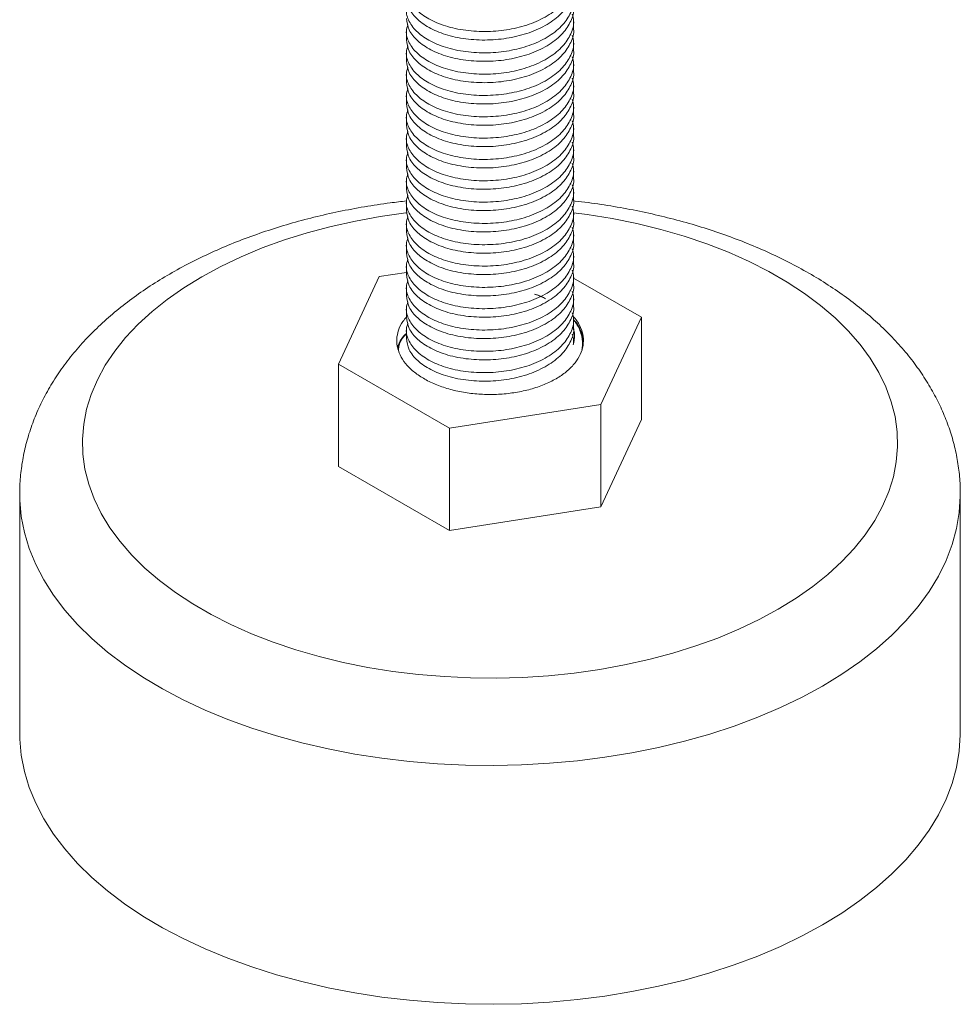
# Model space of a CAD drawing. Header units: millimetres. Extents: x 0 to 210, y 0 to 297.
# Tile 6 of 8: x 109 to 132, y 144 to 168. Entities that reach past the tile are written whole.
import ezdxf

# ---------------------------------------------------------------- set-up
doc = ezdxf.new("R2010")
doc.units = ezdxf.units.MM

msp = doc.modelspace()

# ---------------------------------------------------------------- linework, layer by layer
at = {"color": 7, "linetype": 'Continuous', "lineweight": 15}
for p, q in [((122.64, 167.424), (122.64, 167.628)), ((118.64, 167.372), (118.64, 167.169)), ((122.64, 166.914), (122.64, 167.117)), ((118.64, 166.862), (118.64, 166.658)), ((122.64, 166.403), (122.64, 166.607)), ((118.64, 166.352), (118.64, 166.148)), ((122.64, 165.893), (122.64, 166.097)), ((118.64, 165.841), (118.64, 165.638)), ((122.64, 165.383), (122.64, 165.586)), ((118.64, 165.331), (118.64, 165.127)), ((122.64, 164.872), (122.64, 165.076)), ((118.64, 164.821), (118.64, 164.617)), ((122.64, 164.362), (122.64, 164.566)), ((118.64, 164.31), (118.64, 164.107)), ((122.64, 163.852), (122.64, 164.055)), ((118.64, 163.8), (118.64, 163.596)), ((122.64, 163.341), (122.64, 163.545)), ((118.64, 163.29), (118.64, 163.086)), ((122.64, 162.831), (122.64, 163.035)), ((118.64, 162.779), (118.64, 162.576)), ((122.64, 162.321), (122.64, 162.524)), ((118.64, 162.269), (118.64, 162.065)), ((122.64, 161.81), (122.64, 162.014)), ((118.64, 161.759), (118.64, 161.555)), ((117.986, 161.497), (117.015, 159.405)), ((118.64, 161.599), (117.986, 161.497)), ((122.64, 161.3), (122.64, 161.504)), ((124.265, 160.526), (122.64, 161.464)), ((118.64, 161.248), (118.64, 161.045)), ((122.64, 160.79), (122.64, 160.993)), ((118.64, 160.738), (118.64, 160.534)), ((123.293, 158.434), (124.265, 160.526)), ((124.265, 160.526), (124.265, 158.077)), ((122.64, 160.279), (122.64, 160.483)), ((118.64, 160.228), (118.64, 160.024)), ((117.015, 159.405), (119.668, 157.873)), ((117.015, 159.405), (117.015, 156.955)), ((119.668, 157.873), (123.293, 158.434)), ((123.293, 158.434), (123.293, 155.984)), ((123.293, 155.984), (124.265, 158.077)), ((119.668, 157.873), (119.668, 155.423)), ((117.015, 156.955), (119.668, 155.423)), ((109.39, 156.291), (109.39, 150.575)), ((131.89, 150.575), (131.89, 156.291)), ((119.668, 155.423), (123.293, 155.984))]:
    msp.add_line(p, q, dxfattribs=at)
at = {"color": 8, "linetype": 'Continuous', "lineweight": 15, "flags": 128}
for points in [[(118.655, 163.027), (118.623, 163.023), (118.016, 162.937), (117.42, 162.829), (116.837, 162.699), (116.269, 162.547), (115.72, 162.375), (115.191, 162.183), (114.684, 161.972), (114.201, 161.743), (113.745, 161.496), (113.318, 161.233), (112.92, 160.954), (112.555, 160.662), (112.222, 160.356), (111.924, 160.039), (111.662, 159.711), (111.437, 159.375), (111.249, 159.031), (111.101, 158.68), (110.991, 158.325), (110.921, 157.966), (110.891, 157.606), (110.901, 157.245), (110.951, 156.886), (111.041, 156.529), (111.17, 156.176), (111.338, 155.828), (111.545, 155.488), (111.789, 155.155), (112.069, 154.833), (112.384, 154.521), (112.734, 154.222), (113.115, 153.936), (113.528, 153.666), (113.97, 153.41), (114.439, 153.172), (114.934, 152.952), (115.452, 152.75), (115.992, 152.568), (116.551, 152.406), (117.126, 152.265), (117.716, 152.146), (118.318, 152.049), (118.93, 151.975), (119.548, 151.923), (120.171, 151.894), (120.796, 151.888), (121.42, 151.905), (122.041, 151.946), (122.657, 152.009), (123.264, 152.095), (123.86, 152.203), (124.443, 152.333), (125.01, 152.485), (125.56, 152.657), (126.089, 152.848), (126.596, 153.06), (127.078, 153.289), (127.534, 153.536), (127.534, 153.536)], [(127.534, 153.536), (127.962, 153.799), (128.359, 154.078), (128.725, 154.37), (129.057, 154.676), (129.355, 154.993), (129.617, 155.32), (129.843, 155.657), (130.03, 156.001), (130.179, 156.352), (130.288, 156.707), (130.358, 157.065), (130.389, 157.426), (130.378, 157.786), (130.328, 158.146), (130.239, 158.503), (130.109, 158.856), (129.941, 159.204), (129.735, 159.544), (129.491, 159.876), (129.211, 160.199), (128.895, 160.51), (128.546, 160.81), (128.164, 161.095), (127.751, 161.366), (127.31, 161.621), (126.84, 161.86), (126.345, 162.08), (125.827, 162.282), (125.287, 162.464), (124.729, 162.626), (124.153, 162.766), (123.563, 162.885), (122.961, 162.983), (122.635, 163.025)], [(128.595, 151.699), (128.105, 151.432), (127.588, 151.183), (127.046, 150.953), (126.482, 150.741), (125.897, 150.549), (125.292, 150.378), (124.671, 150.228), (124.036, 150.1), (123.389, 149.993), (122.731, 149.91), (122.066, 149.849), (121.397, 149.811), (120.724, 149.797), (120.051, 149.805), (119.38, 149.837), (118.714, 149.892), (118.054, 149.97), (117.404, 150.071), (116.766, 150.194), (116.141, 150.338), (115.532, 150.504), (114.942, 150.691), (114.372, 150.898), (113.825, 151.124), (113.302, 151.368), (112.805, 151.631), (112.336, 151.909), (111.897, 152.204), (111.489, 152.513), (111.114, 152.836), (110.773, 153.171), (110.468, 153.517), (110.198, 153.873), (109.967, 154.238), (109.773, 154.61), (109.618, 154.988), (109.503, 155.371), (109.428, 155.757), (109.393, 156.145), (109.39, 156.296)], [(131.89, 156.295), (131.889, 156.242), (131.864, 155.854), (131.799, 155.467), (131.694, 155.084), (131.549, 154.704), (131.365, 154.33), (131.143, 153.964), (130.883, 153.605), (130.586, 153.256), (130.254, 152.918), (129.887, 152.593), (129.488, 152.28), (129.056, 151.982), (128.595, 151.699)]]:
    msp.add_lwpolyline(points, dxfattribs=at)
at = {"color": 7, "linetype": 'Continuous', "lineweight": 15, "flags": 128}
for points in [[(109.39, 150.575), (109.393, 150.43), (109.428, 150.042), (109.503, 149.655), (109.618, 149.273), (109.773, 148.894), (109.967, 148.522), (110.198, 148.157), (110.468, 147.801), (110.773, 147.455), (111.114, 147.12), (111.489, 146.797), (111.897, 146.488), (112.336, 146.194), (112.805, 145.915), (113.302, 145.653), (113.825, 145.408), (114.372, 145.182), (114.942, 144.975), (115.532, 144.789), (116.141, 144.623), (116.766, 144.478), (117.404, 144.355), (118.054, 144.255), (118.714, 144.177), (119.38, 144.122), (120.051, 144.09), (120.724, 144.081), (121.397, 144.096), (122.066, 144.133), (122.731, 144.194), (123.389, 144.278), (124.036, 144.384), (124.671, 144.512), (125.292, 144.662), (125.897, 144.833), (126.482, 145.025), (127.046, 145.237), (127.588, 145.468), (128.105, 145.717), (128.595, 145.983)], [(128.595, 145.983), (129.056, 146.266), (129.488, 146.564), (129.887, 146.877), (130.254, 147.203), (130.586, 147.541), (130.883, 147.889), (131.143, 148.248), (131.365, 148.615), (131.549, 148.988), (131.694, 149.368), (131.799, 149.752), (131.864, 150.138), (131.889, 150.527), (131.89, 150.575)]]:
    msp.add_lwpolyline(points, dxfattribs=at)
at = {"color": 7, "linetype": 'Continuous', "lineweight": 15}
for points, knots in [([(118.677, 168.549), (118.661, 168.499), (118.614, 168.354), (118.689, 168.112), (118.888, 167.852), (119.21, 167.632), (119.625, 167.467), (120.116, 167.372), (120.643, 167.355), (121.163, 167.415), (121.649, 167.55), (122.07, 167.759), (122.395, 168.026), (122.588, 168.325), (122.664, 168.59), (122.621, 168.747), (122.607, 168.799)], [0, 0, 0, 0, 0.041646, 0.11973, 0.197813, 0.273223, 0.348633, 0.426717, 0.5048, 0.58021, 0.65562, 0.733703, 0.811787, 0.887197, 0.962607, 1, 1, 1, 1]), ([(118.677, 168.039), (118.661, 167.988), (118.614, 167.844), (118.689, 167.602), (118.888, 167.342), (119.21, 167.122), (119.625, 166.957), (120.116, 166.861), (120.643, 166.845), (121.163, 166.905), (121.649, 167.04), (122.07, 167.249), (122.395, 167.515), (122.588, 167.815), (122.664, 168.08), (122.621, 168.237), (122.607, 168.289)], [0, 0, 0, 0, 0.041646, 0.11973, 0.197813, 0.273223, 0.348633, 0.426717, 0.5048, 0.58021, 0.65562, 0.733703, 0.811787, 0.887197, 0.962607, 1, 1, 1, 1]), ([(122.639, 168.444), (122.639, 168.443), (122.662, 168.336), (122.583, 168.122), (122.396, 167.822), (122.07, 167.555), (121.649, 167.347), (121.163, 167.211), (120.643, 167.151), (120.116, 167.168), (119.626, 167.263), (119.209, 167.428), (118.891, 167.648), (118.679, 167.907), (118.654, 168.096), (118.641, 168.189)], [0, 0, 0, 0, 0.001444, 0.083326, 0.165208, 0.249993, 0.334778, 0.416659, 0.498541, 0.583326, 0.668111, 0.749993, 0.831874, 0.916659, 1, 1, 1, 1]), ([(122.639, 167.934), (122.639, 167.932), (122.662, 167.825), (122.583, 167.611), (122.396, 167.311), (122.07, 167.045), (121.649, 166.836), (121.163, 166.701), (120.643, 166.641), (120.116, 166.658), (119.626, 166.753), (119.209, 166.918), (118.891, 167.138), (118.679, 167.397), (118.654, 167.586), (118.641, 167.679)], [0, 0, 0, 0, 0.001444, 0.083326, 0.165208, 0.249993, 0.334778, 0.416659, 0.498541, 0.583326, 0.668111, 0.749993, 0.831874, 0.916659, 1, 1, 1, 1]), ([(118.677, 167.528), (118.661, 167.478), (118.614, 167.334), (118.689, 167.092), (118.888, 166.832), (119.21, 166.612), (119.625, 166.447), (120.116, 166.351), (120.643, 166.334), (121.163, 166.394), (121.649, 166.53), (122.07, 166.738), (122.395, 167.005), (122.588, 167.305), (122.664, 167.569), (122.621, 167.726), (122.607, 167.778)], [0, 0, 0, 0, 0.0416462, 0.1197298, 0.1978135, 0.2732232, 0.348633, 0.4267166, 0.5048003, 0.58021, 0.6556198, 0.7337034, 0.8117871, 0.8871968, 0.9626066, 1, 1, 1, 1]), ([(122.639, 167.424), (122.639, 167.422), (122.662, 167.315), (122.583, 167.101), (122.396, 166.801), (122.07, 166.535), (121.649, 166.326), (121.163, 166.191), (120.643, 166.13), (120.116, 166.147), (119.626, 166.243), (119.209, 166.408), (118.891, 166.628), (118.679, 166.887), (118.654, 167.075), (118.641, 167.169)], [0, 0, 0, 0, 0.001444, 0.083326, 0.165208, 0.249993, 0.334778, 0.416659, 0.498541, 0.583326, 0.668111, 0.749993, 0.831874, 0.916659, 1, 1, 1, 1]), ([(118.677, 167.018), (118.661, 166.968), (118.614, 166.823), (118.689, 166.581), (118.888, 166.321), (119.21, 166.101), (119.625, 165.936), (120.116, 165.841), (120.643, 165.824), (121.163, 165.884), (121.649, 166.019), (122.07, 166.228), (122.395, 166.495), (122.588, 166.794), (122.664, 167.059), (122.621, 167.216), (122.607, 167.268)], [0, 0, 0, 0, 0.041646, 0.11973, 0.197813, 0.273223, 0.348633, 0.426717, 0.5048, 0.58021, 0.65562, 0.733703, 0.811787, 0.887197, 0.962607, 1, 1, 1, 1]), ([(122.639, 166.913), (122.639, 166.912), (122.662, 166.805), (122.583, 166.591), (122.396, 166.291), (122.07, 166.024), (121.649, 165.816), (121.163, 165.68), (120.643, 165.62), (120.116, 165.637), (119.626, 165.732), (119.209, 165.897), (118.891, 166.117), (118.679, 166.376), (118.654, 166.565), (118.641, 166.658)], [0, 0, 0, 0, 0.001444, 0.083326, 0.165208, 0.249993, 0.334778, 0.416659, 0.498541, 0.583326, 0.668111, 0.749993, 0.831874, 0.916659, 1, 1, 1, 1]), ([(118.677, 166.508), (118.661, 166.457), (118.614, 166.313), (118.689, 166.071), (118.888, 165.811), (119.21, 165.591), (119.625, 165.426), (120.116, 165.33), (120.643, 165.314), (121.163, 165.374), (121.649, 165.509), (122.07, 165.718), (122.395, 165.984), (122.588, 166.284), (122.664, 166.549), (122.621, 166.706), (122.607, 166.758)], [0, 0, 0, 0, 0.041646, 0.11973, 0.197813, 0.273223, 0.348633, 0.426717, 0.5048, 0.58021, 0.65562, 0.733703, 0.811787, 0.887197, 0.962607, 1, 1, 1, 1]), ([(122.639, 166.403), (122.639, 166.401), (122.662, 166.294), (122.583, 166.08), (122.396, 165.78), (122.07, 165.514), (121.649, 165.305), (121.163, 165.17), (120.643, 165.11), (120.116, 165.127), (119.626, 165.222), (119.209, 165.387), (118.891, 165.607), (118.679, 165.866), (118.654, 166.055), (118.641, 166.148)], [0, 0, 0, 0, 0.001444, 0.083326, 0.165208, 0.249993, 0.334778, 0.416659, 0.498541, 0.583326, 0.668111, 0.749993, 0.831874, 0.916659, 1, 1, 1, 1]), ([(118.677, 165.997), (118.661, 165.947), (118.614, 165.803), (118.689, 165.561), (118.888, 165.301), (119.21, 165.081), (119.625, 164.916), (120.116, 164.82), (120.643, 164.803), (121.163, 164.863), (121.649, 164.999), (122.07, 165.207), (122.395, 165.474), (122.588, 165.774), (122.664, 166.038), (122.621, 166.195), (122.607, 166.247)], [0, 0, 0, 0, 0.0416462, 0.1197298, 0.1978135, 0.2732232, 0.348633, 0.4267166, 0.5048003, 0.58021, 0.6556198, 0.7337034, 0.8117871, 0.8871968, 0.9626066, 1, 1, 1, 1]), ([(118.677, 165.487), (118.661, 165.437), (118.614, 165.292), (118.689, 165.05), (118.888, 164.79), (119.21, 164.57), (119.625, 164.405), (120.116, 164.31), (120.643, 164.293), (121.163, 164.353), (121.649, 164.488), (122.07, 164.697), (122.395, 164.964), (122.588, 165.263), (122.664, 165.528), (122.621, 165.685), (122.607, 165.737)], [0, 0, 0, 0, 0.0416462, 0.1197298, 0.1978135, 0.2732232, 0.348633, 0.4267166, 0.5048003, 0.58021, 0.6556198, 0.7337034, 0.8117871, 0.8871968, 0.9626066, 1, 1, 1, 1]), ([(122.639, 165.893), (122.639, 165.891), (122.662, 165.784), (122.583, 165.57), (122.396, 165.27), (122.07, 165.004), (121.649, 164.795), (121.163, 164.66), (120.643, 164.599), (120.116, 164.616), (119.626, 164.712), (119.209, 164.877), (118.891, 165.097), (118.679, 165.356), (118.654, 165.544), (118.641, 165.638)], [0, 0, 0, 0, 0.001444, 0.083326, 0.165208, 0.249993, 0.334778, 0.416659, 0.498541, 0.583326, 0.668111, 0.749993, 0.831874, 0.916659, 1, 1, 1, 1]), ([(118.677, 164.977), (118.661, 164.926), (118.614, 164.782), (118.689, 164.54), (118.888, 164.28), (119.21, 164.06), (119.625, 163.895), (120.116, 163.799), (120.643, 163.783), (121.163, 163.843), (121.649, 163.978), (122.07, 164.187), (122.395, 164.453), (122.588, 164.753), (122.664, 165.018), (122.621, 165.175), (122.607, 165.227)], [0, 0, 0, 0, 0.041646, 0.11973, 0.197813, 0.273223, 0.348633, 0.426717, 0.5048, 0.58021, 0.65562, 0.733703, 0.811787, 0.887197, 0.962607, 1, 1, 1, 1]), ([(122.639, 165.382), (122.639, 165.381), (122.662, 165.274), (122.583, 165.059), (122.396, 164.76), (122.07, 164.493), (121.649, 164.285), (121.163, 164.149), (120.643, 164.089), (120.116, 164.106), (119.626, 164.201), (119.209, 164.366), (118.891, 164.586), (118.679, 164.845), (118.654, 165.034), (118.641, 165.127)], [0, 0, 0, 0, 0.001444, 0.083326, 0.165208, 0.249993, 0.334778, 0.416659, 0.498541, 0.583326, 0.668111, 0.749993, 0.831874, 0.916659, 1, 1, 1, 1]), ([(122.639, 164.872), (122.639, 164.87), (122.662, 164.763), (122.583, 164.549), (122.396, 164.249), (122.07, 163.983), (121.649, 163.774), (121.163, 163.639), (120.643, 163.579), (120.116, 163.596), (119.626, 163.691), (119.209, 163.856), (118.891, 164.076), (118.679, 164.335), (118.654, 164.524), (118.641, 164.617)], [0, 0, 0, 0, 0.001444, 0.083326, 0.165208, 0.249993, 0.334778, 0.416659, 0.498541, 0.583326, 0.668111, 0.749993, 0.831874, 0.916659, 1, 1, 1, 1]), ([(118.677, 164.466), (118.661, 164.416), (118.614, 164.272), (118.689, 164.03), (118.888, 163.77), (119.21, 163.55), (119.625, 163.385), (120.116, 163.289), (120.643, 163.272), (121.163, 163.332), (121.649, 163.468), (122.07, 163.676), (122.395, 163.943), (122.588, 164.243), (122.664, 164.507), (122.621, 164.664), (122.607, 164.716)], [0, 0, 0, 0, 0.041646, 0.11973, 0.197813, 0.273223, 0.348633, 0.426717, 0.5048, 0.58021, 0.65562, 0.733703, 0.811787, 0.887197, 0.962607, 1, 1, 1, 1]), ([(122.639, 164.362), (122.639, 164.36), (122.662, 164.253), (122.583, 164.039), (122.396, 163.739), (122.07, 163.473), (121.649, 163.264), (121.163, 163.129), (120.643, 163.068), (120.116, 163.085), (119.626, 163.181), (119.209, 163.346), (118.891, 163.566), (118.679, 163.825), (118.654, 164.013), (118.641, 164.107)], [0, 0, 0, 0, 0.001444, 0.083326, 0.165208, 0.249993, 0.334778, 0.416659, 0.498541, 0.583326, 0.668111, 0.749993, 0.831874, 0.916659, 1, 1, 1, 1]), ([(118.677, 163.956), (118.661, 163.906), (118.614, 163.761), (118.689, 163.519), (118.888, 163.259), (119.21, 163.039), (119.625, 162.874), (120.116, 162.779), (120.643, 162.762), (121.163, 162.822), (121.649, 162.957), (122.07, 163.166), (122.395, 163.433), (122.588, 163.732), (122.664, 163.997), (122.621, 164.154), (122.607, 164.206)], [0, 0, 0, 0, 0.041646, 0.11973, 0.197813, 0.273223, 0.348633, 0.426717, 0.5048, 0.58021, 0.65562, 0.733703, 0.811787, 0.887197, 0.962607, 1, 1, 1, 1]), ([(122.639, 163.851), (122.639, 163.85), (122.662, 163.743), (122.583, 163.528), (122.396, 163.229), (122.07, 162.962), (121.649, 162.754), (121.163, 162.618), (120.643, 162.558), (120.116, 162.575), (119.626, 162.67), (119.209, 162.835), (118.891, 163.055), (118.679, 163.314), (118.654, 163.503), (118.641, 163.596)], [0, 0, 0, 0, 0.001444, 0.083326, 0.165208, 0.249993, 0.334778, 0.416659, 0.498541, 0.583326, 0.668111, 0.749993, 0.831874, 0.916659, 1, 1, 1, 1]), ([(118.677, 163.446), (118.661, 163.395), (118.614, 163.251), (118.689, 163.009), (118.888, 162.749), (119.21, 162.529), (119.625, 162.364), (120.116, 162.268), (120.643, 162.252), (121.163, 162.312), (121.649, 162.447), (122.07, 162.656), (122.395, 162.922), (122.588, 163.222), (122.664, 163.487), (122.621, 163.644), (122.607, 163.696)], [0, 0, 0, 0, 0.0416462, 0.1197298, 0.1978135, 0.2732232, 0.348633, 0.4267166, 0.5048003, 0.58021, 0.6556198, 0.7337034, 0.8117871, 0.8871968, 0.9626066, 1, 1, 1, 1]), ([(122.639, 163.341), (122.639, 163.339), (122.662, 163.232), (122.583, 163.018), (122.396, 162.718), (122.07, 162.452), (121.649, 162.243), (121.163, 162.108), (120.643, 162.048), (120.116, 162.065), (119.626, 162.16), (119.209, 162.325), (118.891, 162.545), (118.679, 162.804), (118.654, 162.993), (118.641, 163.086)], [0, 0, 0, 0, 0.001444, 0.083326, 0.165208, 0.249993, 0.334778, 0.416659, 0.498541, 0.583326, 0.668111, 0.749993, 0.831874, 0.916659, 1, 1, 1, 1]), ([(118.643, 163.308), (118.513, 163.294), (118.175, 163.257), (117.635, 163.173), (117.025, 163.058), (116.427, 162.922), (115.84, 162.764), (115.268, 162.585), (114.711, 162.386), (114.173, 162.166), (113.653, 161.926), (113.155, 161.666), (112.68, 161.386), (112.23, 161.088), (111.806, 160.771), (111.412, 160.436), (111.049, 160.086), (110.718, 159.721), (110.422, 159.342), (110.163, 158.953), (109.94, 158.554), (109.754, 158.149), (109.607, 157.738), (109.496, 157.324), (109.425, 156.908), (109.391, 156.565), (109.393, 156.362), (109.394, 156.297)], [0, 0, 0, 0, 0.026078, 0.068111, 0.110195, 0.152343, 0.194564, 0.236868, 0.279262, 0.321751, 0.364333, 0.407002, 0.44974, 0.492516, 0.535268, 0.577925, 0.620399, 0.662588, 0.70439, 0.745708, 0.786473, 0.826649, 0.866245, 0.905307, 0.943917, 0.982182, 1, 1, 1, 1]), ([(118.677, 162.935), (118.661, 162.885), (118.614, 162.741), (118.689, 162.499), (118.888, 162.239), (119.21, 162.019), (119.625, 161.854), (120.116, 161.758), (120.643, 161.741), (121.163, 161.801), (121.649, 161.937), (122.07, 162.145), (122.395, 162.412), (122.588, 162.712), (122.664, 162.976), (122.621, 163.133), (122.607, 163.185)], [0, 0, 0, 0, 0.0416462, 0.1197298, 0.1978135, 0.2732232, 0.348633, 0.4267166, 0.5048003, 0.58021, 0.6556198, 0.7337034, 0.8117871, 0.8871968, 0.9626066, 1, 1, 1, 1]), ([(131.885, 156.296), (131.887, 156.348), (131.89, 156.538), (131.859, 156.866), (131.794, 157.275), (131.69, 157.68), (131.553, 158.08), (131.38, 158.473), (131.173, 158.859), (130.931, 159.237), (130.656, 159.606), (130.346, 159.964), (130.004, 160.31), (129.629, 160.643), (129.224, 160.961), (128.791, 161.264), (128.33, 161.549), (127.845, 161.816), (127.336, 162.064), (126.807, 162.292), (126.258, 162.5), (125.693, 162.688), (125.113, 162.855), (124.519, 163.001), (123.914, 163.126), (123.298, 163.227), (122.871, 163.288), (122.648, 163.309), (122.634, 163.31)], [0, 0, 0, 0, 0.014466, 0.052419, 0.090368, 0.128444, 0.166774, 0.205468, 0.244618, 0.284284, 0.324491, 0.36523, 0.406457, 0.448101, 0.490075, 0.532288, 0.574654, 0.6171, 0.659561, 0.701995, 0.744376, 0.786693, 0.82894, 0.871119, 0.913234, 0.955292, 0.997303, 1, 1, 1, 1]), ([(118.677, 162.425), (118.661, 162.375), (118.614, 162.23), (118.689, 161.988), (118.888, 161.728), (119.21, 161.508), (119.625, 161.343), (120.116, 161.248), (120.643, 161.231), (121.163, 161.291), (121.649, 161.426), (122.07, 161.635), (122.395, 161.901), (122.588, 162.201), (122.664, 162.466), (122.621, 162.623), (122.607, 162.675)], [0, 0, 0, 0, 0.0416462, 0.1197298, 0.1978135, 0.2732232, 0.348633, 0.4267166, 0.5048003, 0.58021, 0.6556198, 0.7337034, 0.8117871, 0.8871968, 0.9626066, 1, 1, 1, 1]), ([(122.639, 162.831), (122.639, 162.829), (122.662, 162.722), (122.583, 162.508), (122.396, 162.208), (122.07, 161.942), (121.649, 161.733), (121.163, 161.598), (120.643, 161.537), (120.116, 161.554), (119.626, 161.65), (119.209, 161.815), (118.891, 162.035), (118.679, 162.294), (118.654, 162.482), (118.641, 162.576)], [0, 0, 0, 0, 0.001444, 0.083326, 0.165208, 0.249993, 0.334778, 0.416659, 0.498541, 0.583326, 0.668111, 0.749993, 0.831874, 0.916659, 1, 1, 1, 1]), ([(118.677, 161.915), (118.661, 161.864), (118.614, 161.72), (118.689, 161.478), (118.888, 161.218), (119.21, 160.998), (119.625, 160.833), (120.116, 160.737), (120.643, 160.721), (121.163, 160.781), (121.649, 160.916), (122.07, 161.125), (122.395, 161.391), (122.588, 161.691), (122.664, 161.956), (122.621, 162.113), (122.607, 162.165)], [0, 0, 0, 0, 0.041646, 0.11973, 0.197813, 0.273223, 0.348633, 0.426717, 0.5048, 0.58021, 0.65562, 0.733703, 0.811787, 0.887197, 0.962607, 1, 1, 1, 1]), ([(122.639, 162.32), (122.639, 162.319), (122.662, 162.212), (122.583, 161.997), (122.396, 161.698), (122.07, 161.431), (121.649, 161.223), (121.163, 161.087), (120.643, 161.027), (120.116, 161.044), (119.626, 161.139), (119.209, 161.304), (118.891, 161.524), (118.679, 161.783), (118.654, 161.972), (118.641, 162.065)], [0, 0, 0, 0, 0.001444, 0.083326, 0.165208, 0.249993, 0.334778, 0.416659, 0.498541, 0.583326, 0.668111, 0.749993, 0.831874, 0.916659, 1, 1, 1, 1]), ([(122.639, 161.81), (122.639, 161.808), (122.662, 161.701), (122.583, 161.487), (122.396, 161.187), (122.07, 160.921), (121.649, 160.712), (121.163, 160.577), (120.643, 160.517), (120.116, 160.534), (119.626, 160.629), (119.209, 160.794), (118.891, 161.014), (118.679, 161.273), (118.654, 161.462), (118.641, 161.555)], [0, 0, 0, 0, 0.001444, 0.083326, 0.165208, 0.249993, 0.334778, 0.416659, 0.498541, 0.583326, 0.668111, 0.749993, 0.831874, 0.916659, 1, 1, 1, 1]), ([(118.677, 161.404), (118.661, 161.354), (118.614, 161.21), (118.689, 160.968), (118.888, 160.708), (119.21, 160.487), (119.625, 160.323), (120.116, 160.227), (120.643, 160.21), (121.163, 160.27), (121.649, 160.406), (122.07, 160.614), (122.395, 160.881), (122.588, 161.181), (122.664, 161.445), (122.621, 161.602), (122.607, 161.654)], [0, 0, 0, 0, 0.0416462, 0.1197298, 0.1978135, 0.2732232, 0.348633, 0.4267166, 0.5048003, 0.58021, 0.6556198, 0.7337034, 0.8117871, 0.8871968, 0.9626066, 1, 1, 1, 1]), ([(122.639, 161.3), (122.639, 161.298), (122.662, 161.191), (122.583, 160.977), (122.396, 160.677), (122.07, 160.411), (121.649, 160.202), (121.163, 160.067), (120.643, 160.006), (120.116, 160.023), (119.626, 160.119), (119.209, 160.284), (118.891, 160.504), (118.679, 160.763), (118.654, 160.951), (118.641, 161.045)], [0, 0, 0, 0, 0.001444, 0.083326, 0.165208, 0.249993, 0.334778, 0.416659, 0.498541, 0.583326, 0.668111, 0.749993, 0.831874, 0.916659, 1, 1, 1, 1]), ([(118.677, 160.894), (118.661, 160.844), (118.614, 160.699), (118.689, 160.457), (118.888, 160.197), (119.21, 159.977), (119.625, 159.812), (120.116, 159.717), (120.643, 159.7), (121.163, 159.76), (121.649, 159.895), (122.07, 160.104), (122.395, 160.37), (122.588, 160.67), (122.664, 160.935), (122.621, 161.092), (122.607, 161.144)], [0, 0, 0, 0, 0.041646, 0.11973, 0.197813, 0.273223, 0.348633, 0.426717, 0.5048, 0.58021, 0.65562, 0.733703, 0.811787, 0.887197, 0.962607, 1, 1, 1, 1]), ([(121.708, 161.077), (121.783, 161.052), (121.876, 161.021), (121.954, 160.978), (121.969, 160.97)], [0, 0, 0, 0, 0.810566, 1, 1, 1, 1]), ([(121.708, 161.077), (121.765, 161.059), (121.86, 161.031), (121.938, 160.987), (121.969, 160.97)], [0, 0, 0, 0, 0.602802, 1, 1, 1, 1]), ([(122.639, 160.789), (122.639, 160.788), (122.662, 160.681), (122.583, 160.466), (122.396, 160.167), (122.07, 159.9), (121.649, 159.692), (121.163, 159.556), (120.643, 159.496), (120.116, 159.513), (119.626, 159.608), (119.209, 159.773), (118.891, 159.993), (118.679, 160.252), (118.654, 160.441), (118.641, 160.534)], [0, 0, 0, 0, 0.001444, 0.083326, 0.165208, 0.249993, 0.334778, 0.416659, 0.498541, 0.583326, 0.668111, 0.749993, 0.831874, 0.916659, 1, 1, 1, 1]), ([(118.643, 160.528), (118.612, 160.493), (118.524, 160.394), (118.443, 160.215), (118.399, 159.999), (118.422, 159.781), (118.506, 159.569), (118.652, 159.368), (118.853, 159.183), (119.106, 159.021), (119.402, 158.886), (119.734, 158.781), (120.091, 158.71), (120.463, 158.675), (120.841, 158.675), (121.213, 158.714), (121.57, 158.786), (121.899, 158.893), (122.194, 159.03), (122.443, 159.194), (122.643, 159.38), (122.784, 159.582), (122.866, 159.795), (122.884, 160.014), (122.837, 160.23), (122.75, 160.411), (122.658, 160.513), (122.625, 160.549)], [0, 0, 0, 0, 0.022277, 0.063696, 0.105115, 0.146553, 0.187991, 0.229438, 0.270885, 0.312331, 0.353778, 0.39524, 0.436702, 0.478176, 0.51965, 0.561124, 0.602598, 0.644084, 0.685571, 0.727072, 0.768573, 0.810074, 0.851575, 0.893086, 0.934596, 0.976125, 1, 1, 1, 1]), ([(118.677, 160.384), (118.661, 160.333), (118.614, 160.189), (118.689, 159.947), (118.888, 159.687), (119.21, 159.467), (119.625, 159.302), (120.116, 159.206), (120.643, 159.19), (121.163, 159.25), (121.649, 159.385), (122.07, 159.594), (122.395, 159.86), (122.588, 160.16), (122.664, 160.425), (122.621, 160.582), (122.607, 160.634)], [0, 0, 0, 0, 0.041646, 0.11973, 0.197813, 0.273223, 0.348633, 0.426717, 0.5048, 0.58021, 0.65562, 0.733703, 0.811787, 0.887197, 0.962607, 1, 1, 1, 1]), ([(122.639, 160.279), (122.639, 160.277), (122.662, 160.17), (122.583, 159.956), (122.396, 159.656), (122.07, 159.39), (121.649, 159.181), (121.163, 159.046), (120.643, 158.986), (120.116, 159.003), (119.626, 159.098), (119.209, 159.263), (118.891, 159.483), (118.679, 159.742), (118.654, 159.931), (118.641, 160.024)], [0, 0, 0, 0, 0.001444, 0.083326, 0.165208, 0.249993, 0.334778, 0.416659, 0.498541, 0.583326, 0.668111, 0.749993, 0.831874, 0.916659, 1, 1, 1, 1]), ([(122.63, 160.274), (122.645, 160.215), (122.68, 160.079), (122.649, 159.942), (122.632, 159.865)], [0, 0, 0, 0, 0.436151, 1, 1, 1, 1]), ([(122.64, 160.469), (122.662, 160.445), (122.757, 160.34), (122.842, 160.155), (122.859, 159.995), (122.866, 159.926)], [0, 0, 0, 0, 0.146952, 0.635639, 1, 1, 1, 1]), ([(118.434, 159.778), (118.437, 159.801), (118.453, 159.901), (118.523, 160.027), (118.616, 160.116), (118.64, 160.139)], [0, 0, 0, 0, 0.186897, 0.788429, 1, 1, 1, 1]), ([(122.632, 159.865), (122.637, 159.899), (122.648, 159.985), (122.622, 160.071), (122.607, 160.123)], [0, 0, 0, 0, 0.394112, 1, 1, 1, 1])]:
    msp.add_open_spline(points, degree=3, knots=knots, dxfattribs=at)
at = {"color": 8, "linetype": 'Continuous', "lineweight": 15}
for points, knots in [([(122.64, 160.462), (122.659, 160.44), (122.751, 160.339), (122.837, 160.145), (122.855, 159.973), (122.863, 159.892)], [0, 0, 0, 0, 0.122535, 0.587752, 1, 1, 1, 1]), ([(122.64, 160.452), (122.655, 160.435), (122.743, 160.338), (122.821, 160.139), (122.872, 159.916), (122.844, 159.785), (122.835, 159.744)], [0, 0, 0, 0, 0.079959, 0.455226, 0.827992, 1, 1, 1, 1]), ([(118.439, 159.764), (118.444, 159.793), (118.46, 159.898), (118.529, 160.026), (118.619, 160.113), (118.64, 160.133)], [0, 0, 0, 0, 0.227342, 0.816385, 1, 1, 1, 1]), ([(118.447, 159.745), (118.452, 159.782), (118.469, 159.894), (118.538, 160.025), (118.622, 160.108), (118.64, 160.125)], [0, 0, 0, 0, 0.2793113, 0.8522983, 1, 1, 1, 1])]:
    msp.add_open_spline(points, degree=3, knots=knots, dxfattribs=at)

doc.saveas('drawing.dxf')
